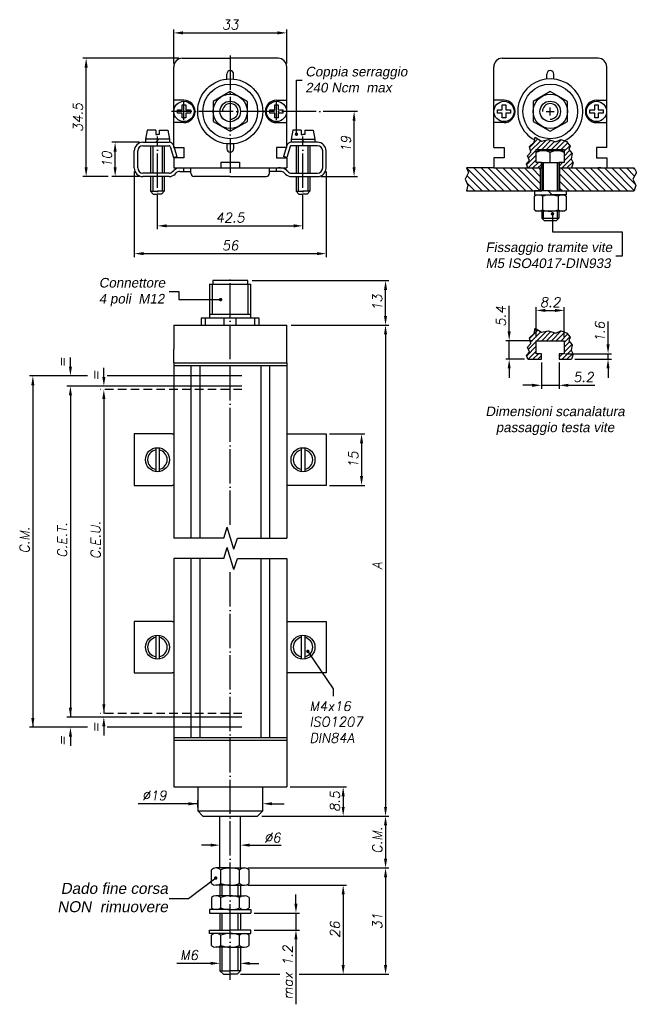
# Model space of a CAD drawing. Extents: x 971 to 1151, y 239 to 526.
import ezdxf

# ---------------------------------------------------------------- set-up
doc = ezdxf.new("R2010")
doc.units = 0
doc.header["$LTSCALE"] = 10
doc.header["$MEASUREMENT"] = 0
doc.linetypes.add('HIDDEN', pattern=[0.375, 0.25, -0.125])
doc.linetypes.add('TP', pattern=[1.2, 1, -0.1, 0, -0.1])
doc.layers.get('0').update_dxf_attribs({"linetype": 'CONTINUOUS'})
doc.layers.add('QUOTE', color=7, linetype='CONTINUOUS')
doc.styles.add('DEM2', font='romans.shx', dxfattribs={"oblique": 10})
doc.styles.add('Grassetto', font='ARIALBD.TTF', dxfattribs={"oblique": 10})

msp = doc.modelspace()

# ---------------------------------------------------------------- hatches: boundary and pattern name
h = msp.add_hatch()
h.set_pattern_fill('_USER', color=256, angle=45, style=0, pattern_type=0)
h.set_pattern_definition([(45, (0, 0), (-0.7071068, 0.7071068), [])])
h.paths.add_polyline_path([(1125.97, 488.51), (1125.97, 491.24), (1125.45, 491.41), (1123.42, 490.96), (1121.57, 492.11), (1121.27, 490.6), (1119.94, 489.36), (1120.33, 487.69), (1119.36, 486.63), (1119.88, 485.3), (1119.06, 484.27), (1119.45, 483.11), (1123.37, 483.11), (1123.37, 484.71), (1121.87, 484.71), (1121.87, 488.51)])
h.paths.add_polyline_path([(1125.97, 491.24), (1125.97, 488.51), (1130.07, 488.51), (1130.07, 484.71), (1128.57, 484.71), (1128.57, 483.11), (1132.17, 483.11), (1132.62, 484.6), (1132.05, 485.78), (1132.35, 487.3), (1131.35, 488.51), (1131.75, 489.51), (1130.69, 490.81), (1129.08, 491.41), (1127.6, 490.72)])
h = msp.add_hatch()
h.set_pattern_fill('_USER', color=256, angle=45, style=0, pattern_type=0)
h.set_pattern_definition([(45, (0, -55.7734), (-0.7071068, 0.7071068), [])])
h.paths.add_polyline_path([(1125.97, 435.47), (1125.45, 435.63), (1123.42, 435.19), (1121.57, 436.34), (1121.27, 434.82), (1119.94, 433.58), (1120.33, 431.92), (1119.36, 430.86), (1119.88, 429.53), (1119.06, 428.5), (1119.45, 427.33), (1123.37, 427.33), (1123.37, 428.93), (1121.87, 428.93), (1121.87, 432.73), (1125.97, 432.73)])
h.paths.add_polyline_path([(1130.69, 435.03), (1129.08, 435.64), (1127.6, 434.94), (1125.97, 435.47), (1125.97, 432.73), (1130.07, 432.73), (1130.07, 428.93), (1128.57, 428.93), (1128.57, 427.33), (1132.17, 427.33), (1132.62, 428.83), (1132.05, 430.01), (1132.35, 431.52), (1131.35, 432.73), (1131.75, 433.73)])
at = {"layer": 'QUOTE'}
h = msp.add_hatch(dxfattribs=at)
h.set_pattern_fill('_USER', color=256, scale=1.5, angle=315, style=0, pattern_type=0)
h.set_pattern_definition([(315, (0, 0), (1.0606602, 1.0606602), [])])
h.paths.add_polyline_path([(1123.15, 483.11), (1109.47, 483.11), (1101.47, 483.11), (1102.1, 481.76), (1101.09, 479.88), (1101.91, 478.13), (1101.47, 476.44), (1123.15, 476.44)])
h.paths.add_polyline_path([(1150.09, 479.88), (1151.1, 481.76), (1150.47, 483.11), (1142.47, 483.11), (1128.79, 483.11), (1128.79, 476.44), (1130.57, 476.44), (1150.47, 476.44), (1150.91, 478.13)])

# ---------------------------------------------------------------- linework, layer by layer
for p, q in [((1018.53, 515.11), (1032.53, 515.11)), ((1046.53, 515.11), (1032.53, 515.11)), ((1111.97, 515.11), (1125.97, 515.11)), ((1139.97, 515.11), (1125.97, 515.11)), ((1016.03, 489.11), (1016.03, 512.61)), ((1049.03, 489.11), (1049.03, 512.61)), ((1109.47, 489.11), (1109.47, 512.61)), ((1142.47, 489.11), (1142.47, 512.61)), ((1031.53, 509.05), (1031.53, 510.51)), ((1033.53, 509.05), (1033.53, 510.51)), ((1124.97, 509.05), (1124.97, 510.51)), ((1126.97, 509.05), (1126.97, 510.51)), ((1019.03, 502.86), (1016.03, 502.86)), ((1046.03, 502.86), (1049.03, 502.86)), ((1112.47, 502.86), (1109.47, 502.86)), ((1139.47, 502.86), (1142.47, 502.86)), ((1019.03, 497.15), (1019.03, 502.29)), ((1046.03, 497.15), (1046.03, 502.29)), ((1008.28, 494.11), (1007.78, 491.51)), ((1010.78, 494.11), (1008.28, 494.11)), ((1010.78, 494.11), (1010.78, 492.91)), ((1011.78, 494.11), (1014.28, 494.11)), ((1011.78, 494.11), (1011.78, 492.91)), ((1014.28, 494.11), (1014.78, 491.51)), ((1019.03, 496.36), (1016.03, 496.36)), ((1046.03, 496.36), (1049.03, 496.36)), ((1050.78, 494.11), (1050.28, 491.51)), ((1053.28, 494.11), (1050.79, 494.11)), ((1053.28, 494.11), (1053.28, 492.91)), ((1054.28, 494.11), (1054.28, 492.91)), ((1054.28, 494.11), (1056.78, 494.11)), ((1056.78, 494.11), (1057.28, 491.51)), ((1112.47, 496.36), (1109.47, 496.36)), ((1139.47, 496.36), (1142.47, 496.36)), ((1014.78, 491.51), (1007.78, 491.51)), ((1007.78, 491.51), (1007.78, 490.61)), ((1010.78, 492.91), (1011.28, 492.91)), ((1010.83, 490.61), (1011.73, 491.51)), ((1011.78, 492.91), (1011.28, 492.91)), ((1014.78, 491.51), (1014.78, 490.61)), ((1050.28, 491.51), (1057.28, 491.51)), ((1050.28, 491.51), (1050.28, 490.61)), ((1053.28, 492.91), (1053.78, 492.91)), ((1054.23, 490.61), (1053.33, 491.51)), ((1054.28, 492.91), (1053.78, 492.91)), ((1057.28, 491.51), (1057.28, 490.61)), ((1121.27, 490.6), (1121.57, 492.11)), ((1121.57, 492.11), (1123.42, 490.96)), ((1123.42, 490.96), (1125.45, 491.41)), ((1125.45, 491.41), (1127.6, 490.72)), ((1127.6, 490.72), (1129.08, 491.41)), ((1129.08, 491.41), (1130.69, 490.81)), ((1007.03, 490.61), (1014.75, 490.61)), ((1007.03, 489.61), (1014.75, 489.61)), ((1009.28, 489.61), (1009.28, 481.61)), ((1009.91, 489.61), (1009.91, 481.61)), ((1012.66, 489.61), (1012.66, 481.61)), ((1013.28, 489.61), (1013.28, 481.61)), ((1015.04, 489.39), (1016.01, 486.21)), ((1016, 489.69), (1016.97, 486.51)), ((1016.03, 489.11), (1019.03, 489.11)), ((1019.03, 489.11), (1019.03, 486.11)), ((1031.53, 490.16), (1031.53, 488.71)), ((1033.53, 490.16), (1033.53, 488.71)), ((1049.03, 489.11), (1046.03, 489.11)), ((1046.03, 489.11), (1046.03, 486.11)), ((1049.06, 489.69), (1048.09, 486.51)), ((1050.02, 489.39), (1049.05, 486.21)), ((1058.03, 490.61), (1050.31, 490.61)), ((1058.03, 489.61), (1050.31, 489.61)), ((1051.78, 489.61), (1051.78, 481.61)), ((1052.41, 489.61), (1052.41, 481.61)), ((1055.16, 489.61), (1055.16, 481.61)), ((1055.78, 489.61), (1055.78, 481.61)), ((1109.47, 489.11), (1112.47, 489.11)), ((1112.47, 489.11), (1112.47, 486.11)), ((1119.94, 489.36), (1121.27, 490.6)), ((1120.33, 487.69), (1119.94, 489.36)), ((1121.87, 484.71), (1121.87, 488.51)), ((1121.87, 488.51), (1125.97, 488.51)), ((1125.97, 488.51), (1130.07, 488.51)), ((1130.07, 488.51), (1130.07, 484.71)), ((1130.69, 490.81), (1131.75, 489.51)), ((1131.75, 489.51), (1131.35, 488.51)), ((1131.35, 488.51), (1132.35, 487.3)), ((1142.47, 489.11), (1139.47, 489.11)), ((1139.47, 489.11), (1139.47, 486.11)), ((1004.53, 483.11), (1004.53, 488.11)), ((1005.53, 483.11), (1005.53, 488.11)), ((1016.01, 486.21), (1016.97, 486.51)), ((1019.03, 486.11), (1016.03, 486.11)), ((1016.03, 486.11), (1016.03, 483.11)), ((1046.03, 486.11), (1049.03, 486.11)), ((1049.05, 486.21), (1048.09, 486.51)), ((1049.03, 486.11), (1049.03, 483.11)), ((1059.53, 483.11), (1059.53, 488.11)), ((1060.53, 483.11), (1060.53, 488.11)), ((1112.47, 486.11), (1109.47, 486.11)), ((1109.47, 486.11), (1109.47, 483.11)), ((1119.36, 486.63), (1120.33, 487.69)), ((1119.88, 485.3), (1119.36, 486.63)), ((1132.35, 487.3), (1132.05, 485.78)), ((1132.05, 485.78), (1132.62, 484.6)), ((1139.47, 486.11), (1142.47, 486.11)), ((1142.47, 486.11), (1142.47, 483.11)), ((1016.03, 483.11), (1029.78, 483.11)), ((1019.03, 482.11), (1019.03, 483.11)), ((1021.03, 481.61), (1021.03, 483.11)), ((1029.78, 484.81), (1029.78, 483.11)), ((1029.78, 484.81), (1035.28, 484.81)), ((1029.93, 483.11), (1035.13, 483.11)), ((1035.28, 484.81), (1035.28, 483.11)), ((1035.28, 483.11), (1049.03, 483.11)), ((1044.03, 481.61), (1044.03, 483.11)), ((1046.03, 482.11), (1046.03, 483.11)), ((1047.25, 483.11), (1046.53, 483.11)), ((1109.47, 483.11), (1123.37, 483.11)), ((1119.06, 484.27), (1119.88, 485.3)), ((1119.45, 483.11), (1119.06, 484.27)), ((1123.37, 484.71), (1121.87, 484.71)), ((1123.37, 483.11), (1123.37, 484.71)), ((1123.47, 484.71), (1123.47, 476.44)), ((1123.91, 484.71), (1123.91, 476.44)), ((1128.04, 476.44), (1128.04, 484.71)), ((1128.47, 484.71), (1128.47, 476.44)), ((1130.07, 484.71), (1128.57, 484.71)), ((1128.57, 484.71), (1128.57, 483.11)), ((1128.57, 483.11), (1142.47, 483.11)), ((1132.62, 484.6), (1132.17, 483.11)), ((1140.69, 483.11), (1139.97, 483.11)), ((1014.66, 481.61), (1007.03, 481.61)), ((1014.66, 480.61), (1007.03, 480.61)), ((1009.28, 480.61), (1009.28, 476.31)), ((1009.91, 480.61), (1009.91, 476.31)), ((1012.66, 480.61), (1012.66, 476.31)), ((1013.28, 480.61), (1013.28, 476.31)), ((1015.72, 482.05), (1016.05, 482.37)), ((1016.43, 481.34), (1016.76, 481.67)), ((1017.82, 482.11), (1021.03, 482.11)), ((1032.53, 480.61), (1022.03, 480.61)), ((1032.53, 480.61), (1043.03, 480.61)), ((1047.25, 482.11), (1044.03, 482.11)), ((1048.63, 481.34), (1048.31, 481.67)), ((1049.34, 482.05), (1049.01, 482.37)), ((1049.34, 482.05), (1049.01, 482.37)), ((1050.4, 481.61), (1058.03, 481.61)), ((1050.4, 480.61), (1058.03, 480.61)), ((1051.78, 480.61), (1051.78, 476.31)), ((1052.41, 480.61), (1052.41, 476.31)), ((1055.16, 480.61), (1055.16, 476.31)), ((1055.78, 480.61), (1055.78, 476.31)), ((1009.28, 476.31), (1010.08, 475.51)), ((1009.28, 476.31), (1011.28, 476.31)), ((1010.08, 475.51), (1011.28, 475.51)), ((1013.28, 476.31), (1011.28, 476.31)), ((1012.48, 475.51), (1011.28, 475.51)), ((1013.28, 476.31), (1012.48, 475.51)), ((1051.78, 476.31), (1053.78, 476.31)), ((1051.78, 476.31), (1052.58, 475.51)), ((1052.58, 475.51), (1053.78, 475.51)), ((1055.78, 476.31), (1053.78, 476.31)), ((1054.98, 475.51), (1053.78, 475.51)), ((1055.78, 476.31), (1054.98, 475.51)), ((1123.47, 470.54), (1123.47, 468.51)), ((1123.47, 468.51), (1124.17, 467.81)), ((1123.91, 470.54), (1123.91, 468.51)), ((1127.77, 467.81), (1128.47, 468.51)), ((1128.04, 468.51), (1128.04, 470.54)), ((1128.47, 470.54), (1128.47, 468.51)), ((1124.17, 467.81), (1127.77, 467.81)), ((1026.53, 449.26), (1026.53, 439.26)), ((1026.53, 449.26), (1038.53, 449.26)), ((1027.28, 449.26), (1027.28, 440.34)), ((1037.63, 450.26), (1027.43, 450.26)), ((1027.43, 450.26), (1027.43, 449.26)), ((1037.63, 449.26), (1037.63, 450.26)), ((1037.78, 440.34), (1037.78, 449.26)), ((1038.53, 439.26), (1038.53, 449.26)), ((1038.94, 450.26), (1078.88, 450.26)), ((1014.72, 447.11), (1017.51, 447.11)), ((1017.51, 447.11), (1017.51, 444.72)), ((1077.88, 439.96), (1077.88, 447.6)), ((1017.51, 444.72), (1029.72, 444.72)), ((1038.53, 440.34), (1026.53, 440.34)), ((1016.03, 437.26), (1016.03, 430.26)), ((1016.03, 437.26), (1049.03, 437.26)), ((1041.03, 439.26), (1024.03, 439.26)), ((1024.03, 439.26), (1024.03, 437.26)), ((1025.33, 437.26), (1025.33, 439.26)), ((1030.78, 437.26), (1030.78, 439.26)), ((1034.28, 437.26), (1034.28, 439.26)), ((1039.73, 437.26), (1039.73, 439.26)), ((1041.03, 437.26), (1041.03, 439.26)), ((1049.03, 426.26), (1049.03, 437.26)), ((1050.28, 437.26), (1078.88, 437.26)), ((1077.88, 434.56), (1077.88, 296.76)), ((1119.94, 433.58), (1121.27, 434.82)), ((1121.27, 434.82), (1121.57, 436.34)), ((1121.57, 436.34), (1123.42, 435.19)), ((1123.42, 435.19), (1125.45, 435.63)), ((1125.45, 435.63), (1127.6, 434.94)), ((1127.6, 434.94), (1129.08, 435.64)), ((1129.08, 435.64), (1130.69, 435.03)), ((1130.69, 435.03), (1131.75, 433.73)), ((1131.75, 433.73), (1131.35, 432.73)), ((1119.36, 430.86), (1120.33, 431.92)), ((1119.88, 429.53), (1119.36, 430.86)), ((1120.33, 431.92), (1119.94, 433.58)), ((1121.87, 428.93), (1121.87, 432.73)), ((1121.87, 432.73), (1125.97, 432.73)), ((1125.97, 432.73), (1130.07, 432.73)), ((1130.07, 432.73), (1130.07, 428.93)), ((1131.35, 432.73), (1132.35, 431.52)), ((1132.35, 431.52), (1132.05, 430.01)), ((1016.03, 426.26), (1016.03, 430.26)), ((1119.06, 428.5), (1119.88, 429.53)), ((1119.45, 427.33), (1119.06, 428.5)), ((1123.37, 428.93), (1121.87, 428.93)), ((1123.37, 427.33), (1123.37, 428.93)), ((1130.07, 428.93), (1128.57, 428.93)), ((1128.57, 428.93), (1128.57, 427.33)), ((1132.05, 430.01), (1132.62, 428.83)), ((1132.62, 428.83), (1132.17, 427.33)), ((985.88, 425.16), (985.88, 427.86)), ((1016.03, 426.26), (1049.03, 426.26)), ((1016.03, 426.26), (1016.03, 425.46)), ((1016.03, 425.46), (1016.03, 375.15)), ((1016.03, 425.46), (1049.03, 425.46)), ((1021.03, 425.46), (1021.03, 375.15)), ((1023.63, 425.46), (1023.63, 375.15)), ((1041.43, 425.46), (1041.43, 375.15)), ((1044.03, 425.46), (1044.03, 375.15)), ((1049.03, 426.26), (1049.03, 425.46)), ((1049.03, 425.46), (1049.03, 375.15)), ((1119.45, 427.33), (1123.37, 427.33)), ((1128.57, 427.33), (1132.17, 427.33)), ((990.9, 422.46), (973.91, 422.46)), ((995.64, 422.16), (995.64, 424.86)), ((1035.97, 422.46), (996.56, 422.46)), ((974.91, 419.76), (974.91, 319.96)), ((1035.97, 419.46), (984.88, 419.46)), ((985.88, 416.76), (985.88, 322.96)), ((995.64, 415.76), (995.64, 323.96)), ((1015.58, 405.52), (1004.53, 405.52)), ((1004.53, 405.52), (1004.53, 390.52)), ((1015.58, 405.52), (1016.03, 405.52)), ((1049.03, 405.52), (1049.32, 405.52)), ((1049.48, 405.52), (1060.53, 405.52)), ((1060.53, 405.52), (1060.53, 390.52)), ((1061.47, 405.52), (1071.88, 405.52)), ((1070.88, 402.82), (1070.88, 393.22)), ((1010.78, 401.48), (1010.78, 394.56)), ((1011.78, 401.48), (1011.78, 394.56)), ((1053.28, 401.48), (1053.28, 394.56)), ((1054.28, 401.48), (1054.28, 394.56)), ((1004.53, 390.52), (1015.58, 390.52)), ((1016.03, 390.52), (1015.58, 390.52)), ((1049.32, 390.52), (1049.03, 390.52)), ((1060.53, 390.52), (1049.48, 390.52)), ((1061.47, 390.52), (1071.88, 390.52)), ((1030.65, 375.15), (1031.69, 378.35)), ((1033.63, 371.95), (1031.69, 378.35)), ((1030.65, 375.15), (1016.03, 375.15)), ((1029.12, 375.15), (1028.27, 375.15)), ((1033.63, 371.95), (1034.67, 375.15)), ((1034.67, 375.15), (1049.03, 375.15)), ((1030.65, 369.23), (1031.69, 372.43)), ((1033.63, 366.03), (1031.69, 372.43)), ((1030.65, 369.23), (1016.03, 369.23)), ((1016.03, 369.23), (1016.03, 316.96)), ((1021.03, 369.23), (1021.03, 316.96)), ((1023.63, 369.23), (1023.63, 316.96)), ((1029.12, 369.23), (1028.27, 369.23)), ((1033.63, 366.03), (1034.67, 369.23)), ((1034.67, 369.23), (1049.03, 369.23)), ((1041.43, 369.23), (1041.43, 316.96)), ((1044.03, 369.23), (1044.03, 316.96)), ((1049.03, 369.23), (1049.03, 316.96)), ((1015.58, 350.84), (1004.53, 350.84)), ((1004.53, 350.84), (1004.53, 335.84)), ((1015.59, 350.84), (1016.03, 350.84)), ((1049.03, 350.84), (1060.53, 350.84)), ((1060.53, 350.84), (1060.53, 335.84)), ((1010.78, 346.8), (1010.78, 339.87)), ((1011.78, 346.8), (1011.78, 339.87)), ((1053.28, 346.8), (1053.28, 339.87)), ((1054.28, 346.8), (1054.28, 339.87)), ((1055.19, 342.12), (1062.62, 331.17)), ((1004.53, 335.84), (1015.58, 335.84)), ((1016.03, 335.84), (1015.59, 335.84)), ((1060.53, 335.84), (1049.03, 335.84)), ((1062.62, 331.17), (1062.62, 329.07)), ((1035.97, 322.96), (984.88, 322.96)), ((990.9, 319.96), (973.91, 319.96)), ((995.64, 320.26), (995.64, 317.56)), ((1035.97, 319.96), (996.56, 319.96)), ((985.88, 317.26), (985.88, 314.56)), ((1016.03, 316.96), (1049.03, 316.96)), ((1016.03, 316.96), (1016.03, 316.16)), ((1016.03, 316.16), (1016.03, 302.56)), ((1016.03, 316.16), (1049.03, 316.16)), ((1049.03, 316.96), (1049.03, 316.16)), ((1049.03, 316.16), (1049.03, 302.56)), ((1016.03, 302.56), (1049.03, 302.56)), ((1029.53, 278.92), (1029.53, 294.06)), ((1035.53, 278.92), (1035.53, 294.06)), ((1041.79, 294.06), (1078.88, 294.06)), ((1077.88, 291.36), (1077.88, 281.62)), ((1026.83, 285.59), (1024.13, 285.59)), ((1038.23, 285.59), (1047.41, 285.59)), ((1032.53, 278.92), (1028.36, 278.92)), ((1032.53, 278.92), (1036.71, 278.92)), ((1037.71, 278.92), (1078.88, 278.92)), ((1038.71, 278.92), (1078.88, 278.92)), ((1028.29, 275.99), (1020.39, 269.91)), ((1027.03, 274.42), (1027.03, 278.42)), ((1029.78, 274.42), (1029.78, 278.42)), ((1035.28, 274.42), (1035.28, 278.42)), ((1038.03, 274.42), (1038.03, 278.42)), ((1077.88, 276.22), (1077.88, 250.62)), ((1032.53, 273.92), (1028.36, 273.92)), ((1029.53, 273.92), (1029.53, 270.78)), ((1030.22, 270.78), (1030.22, 273.92)), ((1032.53, 273.92), (1036.71, 273.92)), ((1034.84, 270.78), (1034.84, 273.92)), ((1035.53, 273.92), (1035.53, 270.78)), ((1037.71, 273.92), (1066.51, 273.92)), ((1027.03, 270.28), (1027.03, 267.28)), ((1032.53, 270.78), (1028.36, 270.78)), ((1029.78, 267.28), (1029.78, 270.28)), ((1032.53, 270.78), (1036.71, 270.78)), ((1035.28, 267.28), (1035.28, 270.28)), ((1038.03, 270.28), (1038.03, 267.28)), ((1051.72, 268.48), (1051.72, 271.18)), ((1065.51, 271.22), (1065.51, 250.62)), ((1020.39, 269.91), (1014.74, 269.91)), ((1026.53, 266.78), (1026.53, 265.78)), ((1032.53, 266.78), (1026.53, 266.78)), ((1026.53, 265.78), (1038.53, 265.78)), ((1029.53, 265.78), (1029.53, 260.83)), ((1030.22, 260.83), (1030.22, 265.78)), ((1032.53, 266.78), (1038.53, 266.78)), ((1034.84, 260.83), (1034.84, 265.78)), ((1035.53, 265.78), (1035.53, 260.83)), ((1038.53, 266.78), (1038.53, 265.78)), ((1039.53, 265.78), (1052.72, 265.78)), ((1051.72, 265.78), (1051.72, 260.83)), ((1026.53, 260.83), (1032.53, 260.83)), ((1026.53, 259.83), (1026.53, 260.83)), ((1032.53, 259.83), (1026.53, 259.83)), ((1027.03, 256.33), (1027.03, 259.33)), ((1029.78, 256.33), (1029.78, 259.33)), ((1038.53, 260.83), (1032.53, 260.83)), ((1032.53, 259.83), (1038.53, 259.83)), ((1035.28, 256.33), (1035.28, 259.33)), ((1038.03, 256.33), (1038.03, 259.33)), ((1038.53, 259.83), (1038.53, 260.83)), ((1039.53, 260.83), (1052.72, 260.83)), ((1032.53, 255.83), (1028.36, 255.83)), ((1029.53, 255.83), (1029.53, 248.92)), ((1030.22, 248.92), (1030.22, 255.83)), ((1032.53, 255.83), (1036.71, 255.83)), ((1034.84, 248.92), (1034.84, 255.83)), ((1035.53, 255.83), (1035.53, 248.92)), ((1051.72, 258.13), (1051.72, 239.16)), ((1026.83, 251.11), (1016.91, 251.11)), ((1038.23, 251.11), (1040.93, 251.11)), ((1029.53, 248.92), (1032.53, 248.92)), ((1029.53, 248.92), (1030.53, 247.92)), ((1030.53, 247.92), (1032.53, 247.92)), ((1035.53, 248.92), (1032.53, 248.92)), ((1034.53, 247.92), (1032.53, 247.92)), ((1035.53, 248.92), (1034.53, 247.92)), ((1035.53, 247.92), (1046.99, 247.92)), ((1036.53, 247.92), (1046.99, 247.92)), ((1052.69, 247.92), (1078.88, 247.92)), ((1052.69, 247.92), (1066.51, 247.92))]:
    msp.add_line(p, q)
at = {"linetype": 'TP'}
for p, q in [((1032.53, 515.93), (1032.53, 479.78)), ((1069.7, 499.61), (1015.39, 499.61)), ((1011.28, 465.23), (1011.28, 492.26)), ((1053.78, 465.23), (1053.78, 492.26)), ((1032.53, 378.99), (1032.53, 451.01)), ((1032.53, 246.28), (1032.53, 366.13))]:
    msp.add_line(p, q, dxfattribs=at)
at = {"linetype": 'HIDDEN'}
for p, q in [((1035.97, 418.46), (994.64, 418.46)), ((1035.97, 323.96), (994.64, 323.96))]:
    msp.add_line(p, q, dxfattribs=at)
for points in [[(1018.53, 501.51), (1019.53, 501.51), (1019.53, 500.11), (1020.93, 500.11), (1020.93, 499.11), (1019.53, 499.11), (1019.53, 497.71), (1018.53, 497.71), (1018.53, 499.11), (1017.13, 499.11), (1017.13, 500.11), (1018.53, 500.11)], [(1045.53, 501.51), (1046.53, 501.51), (1046.53, 500.11), (1047.93, 500.11), (1047.93, 499.11), (1046.53, 499.11), (1046.53, 497.71), (1045.53, 497.71), (1045.53, 499.11), (1044.13, 499.11), (1044.13, 500.11), (1045.53, 500.11)], [(1111.97, 501.51), (1112.97, 501.51), (1112.97, 500.11), (1114.37, 500.11), (1114.37, 499.11), (1112.97, 499.11), (1112.97, 497.71), (1111.97, 497.71), (1111.97, 499.11), (1110.57, 499.11), (1110.57, 500.11), (1111.97, 500.11)], [(1138.97, 501.51), (1139.97, 501.51), (1139.97, 500.11), (1141.37, 500.11), (1141.37, 499.11), (1139.97, 499.11), (1139.97, 497.71), (1138.97, 497.71), (1138.97, 499.11), (1137.57, 499.11), (1137.57, 500.11), (1138.97, 500.11)]]:
    msp.add_lwpolyline(points, close=True)
at = {"const_width": 0.5}
for points in [[(1054.94, 342.12, 1), (1055.44, 342.12, 1)], [(1028.04, 275.99, 1), (1028.54, 275.99, 1)]]:
    msp.add_lwpolyline(points, format="xyb", close=True, dxfattribs=at)
for centre, radius in [((1019.03, 499.61), 2.95), ((1046.03, 499.61), 2.95), ((1112.47, 499.61), 2.95), ((1139.47, 499.61), 2.95), ((1011.28, 398.02), 3.5), ((1053.78, 398.02), 3.5), ((1011.28, 343.34), 3.5), ((1053.78, 343.34), 3.5)]:
    msp.add_circle(centre, radius)
for centre, radius, start, end in [((1018.53, 512.61), 2.5, 90, 180), ((1046.53, 512.61), 2.5, 0, 90), ((1111.97, 512.61), 2.5, 90, 180), ((1139.97, 512.61), 2.5, 0, 90), ((1032.53, 510.51), 1, 0, 180), ((1125.97, 510.51), 1, 0, 180), ((1019.03, 499.61), 3.25, 270, 90), ((1046.03, 499.61), 3.25, 90, 270), ((1112.47, 499.61), 3.25, 270, 90), ((1139.47, 499.61), 3.25, 90, 270), ((1007.03, 488.11), 2.5, 90, 180), ((1007.03, 488.11), 1.5, 90, 180), ((1014.75, 489.31), 1.3, 17, 90), ((1014.75, 489.31), 0.3, 17, 90), ((1032.53, 488.71), 1, 180, 0), ((1050.31, 489.31), 1.3, 90, 163), ((1050.31, 489.31), 0.3, 90, 163), ((1058.03, 488.11), 2.5, 0, 90), ((1058.03, 488.11), 1.5, 0, 90), ((1007.03, 483.11), 2.5, 180, 270), ((1007.03, 483.11), 1.5, 180, 270), ((1017.82, 480.61), 2.5, 90, 135), ((1047.25, 480.61), 2.5, 45, 90), ((1058.03, 483.11), 2.5, 270, 0), ((1058.03, 483.11), 1.5, 270, 0), ((1014.66, 483.11), 1.5, 270, 315), ((1014.66, 483.11), 2.5, 270, 315), ((1017.82, 480.61), 1.5, 90, 135), ((1022.03, 481.61), 1, 180, 270), ((1043.03, 481.61), 1, 270, 0), ((1047.25, 480.61), 1.5, 45, 90), ((1050.4, 483.11), 2.5, 225, 270), ((1050.4, 483.11), 1.5, 225, 270), ((1011.28, 398.02), 2.85, 100.1042, 259.8958), ((1011.28, 398.02), 2.85, 280.1042, 79.8958), ((1053.78, 398.02), 2.85, 100.1042, 259.8958), ((1053.78, 398.02), 2.85, 280.1042, 79.8958), ((1011.28, 343.34), 2.85, 100.1042, 259.8958), ((1011.28, 343.34), 2.85, 280.1042, 79.8958), ((1053.78, 343.34), 2.85, 100.1042, 259.8958), ((1053.78, 343.34), 2.85, 280.1042, 79.8958), ((1028.41, 276.76), 2.16, 50.3564, 129.6436), ((1032.31, 272.32), 6.6, 88.0854, 112.5243), ((1032.75, 272.32), 6.6, 67.4757, 91.9146), ((1036.66, 276.76), 2.16, 50.3564, 129.6436), ((1028.41, 276.08), 2.16, 230.3564, 309.6436), ((1032.31, 280.52), 6.6, 247.4757, 271.9146), ((1032.75, 280.52), 6.6, 268.0854, 292.5243), ((1036.66, 276.08), 2.16, 230.3564, 309.6436), ((1028.41, 268.62), 2.16, 50.3564, 129.6436), ((1032.31, 264.18), 6.6, 88.0854, 112.5243), ((1032.75, 264.18), 6.6, 67.4757, 91.9146), ((1036.66, 268.62), 2.16, 50.3564, 129.6436), ((1028.41, 268.94), 2.16, 230.3564, 309.6436), ((1032.31, 273.37), 6.6, 247.4757, 271.9146), ((1032.75, 273.37), 6.6, 268.0854, 292.5243), ((1036.66, 268.94), 2.16, 230.3564, 309.6436), ((1028.41, 257.67), 2.16, 50.3564, 129.6436), ((1032.31, 253.23), 6.6, 88.0854, 112.5243), ((1032.75, 253.23), 6.6, 67.4757, 91.9146), ((1036.66, 257.67), 2.16, 50.3564, 129.6436), ((1028.41, 257.99), 2.16, 230.3564, 309.6436), ((1032.31, 262.42), 6.6, 247.4757, 271.9146), ((1032.75, 262.42), 6.6, 268.0854, 292.5243), ((1036.66, 257.99), 2.16, 230.3564, 309.6436)]:
    msp.add_arc(centre, radius, start, end)
for points in [[(1077.43, 447.56), (1078.33, 447.56), (1077.88, 450.26)], [(1077.43, 439.96), (1078.33, 439.96), (1077.88, 437.26)], [(1077.43, 434.56), (1078.33, 434.56), (1077.88, 437.26)], [(985.43, 425.16), (986.33, 425.16), (985.88, 422.46)], [(974.46, 419.76), (975.36, 419.76), (974.91, 422.46)], [(985.43, 416.76), (986.33, 416.76), (985.88, 419.46)], [(995.19, 422.16), (996.09, 422.16), (995.64, 419.46)], [(995.19, 415.76), (996.09, 415.76), (995.64, 418.46)], [(1070.43, 402.82), (1071.33, 402.82), (1070.88, 405.52)], [(1070.43, 393.22), (1071.33, 393.22), (1070.88, 390.52)], [(985.43, 325.66), (986.33, 325.66), (985.88, 322.96)], [(995.19, 326.66), (996.09, 326.66), (995.64, 323.96)], [(974.46, 322.66), (975.36, 322.66), (974.91, 319.96)], [(995.19, 320.26), (996.09, 320.26), (995.64, 322.96)], [(985.43, 317.26), (986.33, 317.26), (985.88, 319.96)], [(1077.43, 296.76), (1078.33, 296.76), (1077.88, 294.06)], [(1077.43, 291.36), (1078.33, 291.36), (1077.88, 294.06)], [(1026.83, 286.04), (1026.83, 285.14), (1029.53, 285.59)], [(1038.23, 286.04), (1038.23, 285.14), (1035.53, 285.59)], [(1077.43, 281.62), (1078.33, 281.62), (1077.88, 278.92)], [(1077.43, 276.22), (1078.33, 276.22), (1077.88, 278.92)], [(1065.06, 271.22), (1065.96, 271.22), (1065.51, 273.92)], [(1051.27, 268.48), (1052.17, 268.48), (1051.72, 265.78)], [(1051.27, 258.13), (1052.17, 258.13), (1051.72, 260.83)], [(1026.83, 251.56), (1026.83, 250.66), (1029.53, 251.11)], [(1038.23, 251.56), (1038.23, 250.66), (1035.53, 251.11)], [(1065.06, 250.62), (1065.96, 250.62), (1065.51, 247.92)], [(1077.43, 250.62), (1078.33, 250.62), (1077.88, 247.92)]]:
    msp.add_solid(points)
at = {"layer": 'QUOTE'}
for p, q in [((1016.03, 513.61), (1016.03, 523.52)), ((1049.03, 513.61), (1049.03, 523.52)), ((1018.73, 522.52), (1046.33, 522.52)), ((1017.53, 515.11), (989.47, 515.11)), ((990.47, 483.31), (990.47, 512.41)), ((1051.87, 492.98), (1051.87, 508.75)), ((1051.87, 508.75), (1053.55, 508.75)), ((1125.97, 498.41), (1125.97, 500.76)), ((1068.7, 483.31), (1068.7, 496.91)), ((1124.77, 499.61), (1127.12, 499.61)), ((1006.03, 490.61), (997.93, 490.61)), ((998.93, 483.31), (998.93, 487.91)), ((1122.49, 488.21), (1121.87, 487.59)), ((1122.49, 488.21), (1129.46, 488.21)), ((1125.97, 484.71), (1125.97, 487.59)), ((1129.46, 488.21), (1130.07, 487.59)), ((1109.47, 483.11), (1101.47, 483.11)), ((1101.47, 483.11), (1102.1, 481.76)), ((1123.15, 476.44), (1123.15, 483.11)), ((1123.37, 484.71), (1128.57, 484.71)), ((1128.79, 476.44), (1128.79, 483.11)), ((1142.47, 483.11), (1150.47, 483.11)), ((1150.47, 483.11), (1151.1, 481.76)), ((996.93, 480.61), (989.47, 480.61)), ((1006.03, 480.61), (997.93, 480.61)), ((1004.53, 482.07), (1004.53, 457.13)), ((1059.03, 480.61), (1069.7, 480.61)), ((1060.53, 482.07), (1060.53, 457.13)), ((1102.1, 481.76), (1101.09, 479.88)), ((1101.09, 479.88), (1101.91, 478.13)), ((1151.1, 481.76), (1150.09, 479.88)), ((1150.09, 479.88), (1150.91, 478.13)), ((1101.91, 478.13), (1101.47, 476.44)), ((1150.91, 478.13), (1150.47, 476.44)), ((1101.47, 476.44), (1123.47, 476.44)), ((1121.35, 474.88), (1121.77, 475.24)), ((1121.35, 470.89), (1121.35, 474.88)), ((1125.97, 476.44), (1121.37, 476.44)), ((1121.37, 476.44), (1121.37, 475.24)), ((1121.37, 475.24), (1125.97, 475.24)), ((1121.77, 475.24), (1130.17, 475.24)), ((1123.66, 474.88), (1123.66, 470.89)), ((1126.57, 475.24), (1125.37, 476.44)), ((1125.97, 476.44), (1130.57, 476.44)), ((1130.57, 475.24), (1125.97, 475.24)), ((1128.28, 474.88), (1128.28, 470.89)), ((1128.47, 476.44), (1150.47, 476.44)), ((1130.59, 474.88), (1130.17, 475.24)), ((1130.57, 476.44), (1130.57, 475.24)), ((1130.59, 474.88), (1130.59, 470.89)), ((1121.35, 470.89), (1121.77, 470.54)), ((1130.17, 470.54), (1121.77, 470.54)), ((1123.47, 468.51), (1128.47, 468.51)), ((1126.62, 469.75), (1126.62, 464.49)), ((1130.59, 470.89), (1130.17, 470.54)), ((1013.98, 466.23), (1051.08, 466.23)), ((1126.62, 464.49), (1146.92, 464.49)), ((1146.92, 464.49), (1146.92, 457.39)), ((1007.23, 458.13), (1057.83, 458.13)), ((1146.92, 457.39), (1145.07, 457.39)), ((1113.97, 435.43), (1113.97, 442.95)), ((1121.87, 433.73), (1121.87, 442.56)), ((1130.07, 433.73), (1130.07, 442.56)), ((1124.57, 441.56), (1127.37, 441.56)), ((1142.84, 431.63), (1142.84, 438.38)), ((1120.87, 432.73), (1112.97, 432.73)), ((1113.97, 427.33), (1113.97, 432.73)), ((1130.4, 428.93), (1143.84, 428.93)), ((1142.84, 427.33), (1142.84, 428.93)), ((1118.45, 427.33), (1112.97, 427.33)), ((1123.37, 426.33), (1123.37, 418.72)), ((1128.57, 426.33), (1128.57, 418.72)), ((1133.17, 427.33), (1143.84, 427.33)), ((1113.97, 424.63), (1113.97, 421.93)), ((1142.84, 424.63), (1142.84, 421.93)), ((1120.67, 419.72), (1117.97, 419.72)), ((1123.37, 419.72), (1128.57, 419.72)), ((1131.27, 419.72), (1139.03, 419.72)), ((1023.03, 302.56), (1023.03, 295.56)), ((1042.03, 295.56), (1042.03, 302.56)), ((1050.03, 302.56), (1066.51, 302.56)), ((1065.51, 299.86), (1065.51, 296.76)), ((1023.03, 297.66), (1005.63, 297.66)), ((1023.03, 296.56), (1023.03, 298.66)), ((1042.03, 296.56), (1042.03, 298.66)), ((1044.73, 297.66), (1048.25, 297.66)), ((1023.03, 295.56), (1024.53, 294.06)), ((1023.03, 295.56), (1042.03, 295.56)), ((1024.53, 294.06), (1040.53, 294.06)), ((1042.03, 295.56), (1040.53, 294.06)), ((1042.79, 294.06), (1066.51, 294.06))]:
    msp.add_line(p, q, dxfattribs=at)
for points in [[(1027.53, 502.49), (1027.53, 496.72), (1032.53, 493.83), (1037.53, 496.72), (1037.53, 502.49), (1032.53, 505.38)], [(1120.97, 502.49), (1120.97, 496.72), (1125.97, 493.83), (1130.97, 496.72), (1130.97, 502.49), (1125.97, 505.38)]]:
    msp.add_lwpolyline(points, close=True, dxfattribs=at)
at = {"layer": 'QUOTE', "const_width": 0.5}
for points in [[(1051.62, 492.98, 1), (1052.12, 492.98, 1)], [(1126.37, 469.75, 1), (1126.87, 469.75, 1)], [(1029.47, 444.72, 1), (1029.97, 444.72, 1)]]:
    msp.add_lwpolyline(points, format="xyb", close=True, dxfattribs=at)
at = {"layer": 'QUOTE'}
for centre, radius in [((1032.53, 499.61), 9.5), ((1032.53, 499.61), 8), ((1125.97, 499.61), 8), ((1032.53, 499.61), 5), ((1125.97, 499.61), 5), ((1032.53, 499.61), 3), ((1125.97, 499.61), 3)]:
    msp.add_circle(centre, radius, dxfattribs=at)
for centre, radius, start, end in [((1125.97, 499.61), 9.5, 295.5903, 241.2687), ((1032.53, 499.61), 2.28, 270, 180), ((1125.97, 499.61), 2.28, 270, 180), ((1123.92, 484.48), 3.72, 56.6072, 123.3928), ((1128.02, 484.48), 3.72, 56.6072, 123.3928), ((1122.51, 473.19), 2.04, 55.6158, 124.3842), ((1125.97, 467.59), 7.64, 72.412, 107.588), ((1129.44, 473.19), 2.04, 55.6158, 124.3842), ((1122.51, 472.58), 2.04, 235.6158, 304.3842), ((1125.97, 478.18), 7.64, 252.412, 287.588), ((1129.44, 472.58), 2.04, 235.6158, 304.3842)]:
    msp.add_arc(centre, radius, start, end, dxfattribs=at)
for points in [[(1018.73, 522.97), (1018.73, 522.07), (1016.03, 522.52)], [(1046.33, 522.97), (1046.33, 522.07), (1049.03, 522.52)], [(990.02, 512.41), (990.92, 512.41), (990.47, 515.11)], [(1068.25, 496.91), (1069.15, 496.91), (1068.7, 499.61)], [(998.48, 487.91), (999.38, 487.91), (998.93, 490.61)], [(990.02, 483.31), (990.92, 483.31), (990.47, 480.61)], [(998.48, 483.31), (999.38, 483.31), (998.93, 480.61)], [(1068.25, 483.31), (1069.15, 483.31), (1068.7, 480.61)], [(1013.98, 466.68), (1013.98, 465.78), (1011.28, 466.23)], [(1051.08, 466.68), (1051.08, 465.78), (1053.78, 466.23)], [(1007.23, 458.58), (1007.23, 457.68), (1004.53, 458.13)], [(1057.83, 458.58), (1057.83, 457.68), (1060.53, 458.13)], [(1124.57, 442.01), (1124.57, 441.11), (1121.87, 441.56)], [(1127.37, 442.01), (1127.37, 441.11), (1130.07, 441.56)], [(1113.52, 435.43), (1114.42, 435.43), (1113.97, 432.73)], [(1142.39, 431.63), (1143.29, 431.63), (1142.84, 428.93)], [(1113.52, 424.63), (1114.42, 424.63), (1113.97, 427.33)], [(1142.39, 424.63), (1143.29, 424.63), (1142.84, 427.33)], [(1120.67, 420.17), (1120.67, 419.27), (1123.37, 419.72)], [(1131.27, 420.17), (1131.27, 419.27), (1128.57, 419.72)], [(1065.06, 299.86), (1065.96, 299.86), (1065.51, 302.56)], [(1020.33, 298.11), (1020.33, 297.21), (1023.03, 297.66)], [(1044.73, 298.11), (1044.73, 297.21), (1042.03, 297.66)], [(1065.06, 296.76), (1065.96, 296.76), (1065.51, 294.06)]]:
    msp.add_solid(points, dxfattribs=at)

# ---------------------------------------------------------------- texts
at = {"style": 'DEM2', "oblique": 10}
for s, p in [('M4x16', (1055.64, 324.73)), ('ISO1207', (1055.64, 320.2)), ('DIN84A', (1055.64, 315.45))]:
    msp.add_text(s, height=2.8, dxfattribs=at).set_placement(p)
at = {"char_height": 2.8, "attachment_point": 5, "rotation": 90, "style": 'DEM2'}
for s, insert in [('13', (1075.48, 443.84)), ('=', (983.48, 426.42)), ('=', (993.24, 422.55)), ('\\A1;15', (1068.48, 398.02)), ('\\A1;C.E.T.', (983.48, 374.55)), ('\\A1;C.E.U.', (993.24, 374.55)), ('\\A1;C.M.', (972.51, 374.55)), ('\\A1;A', (1075.48, 367.01)), ('=', (993.24, 319.87)), ('=', (983.48, 316)), ('\\A1;C.M.', (1075.48, 287)), ('\\A1;31', (1075.48, 263.42)), ('\\A1;26', (1063.11, 260.92)), ('max 1.2', (1049.32, 248.45))]:
    msp.add_mtext(s, dxfattribs=dict(at, insert=insert))
at = {"char_height": 2.8, "attachment_point": 5, "style": 'DEM2'}
for s, insert in [('%%C6', (1044.85, 287.74)), ('\\A1;M6', (1020.52, 253.51))]:
    msp.add_mtext(s, dxfattribs=dict(at, insert=insert))
at = {"layer": 'QUOTE', "char_height": 2.8, "attachment_point": 5, "style": 'DEM2'}
for s, insert in [('\\A1;33', (1032.53, 524.92)), ('\\A1;42.5', (1032.53, 468.63)), ('\\A1;56', (1032.53, 460.53)), ('\\A1;8.2', (1125.97, 443.96)), ('\\A1;5.2', (1135.68, 422.12)), ('%%C19', (1010.39, 300.06))]:
    msp.add_mtext(s, dxfattribs=dict(at, insert=insert))
at = {"layer": 'QUOTE', "style": 'Grassetto'}
for s, insert, char_height, width, attachment_point in [('{\\fArial|b0|i0|c0|p34;Coppia serraggio\\P240 Ncm  max}', (1054.45, 512.62), 2.8, 32.6782, 1), ('{\\fArial|b0|i0|c0|p34;Fissaggio tramite vite M5 ISO4017-DIN933}', (1107.08, 461.39), 2.8, 39.3076, 1), ('{\\fArial|b0|i0|c0|p34;Connettore\\P4 poli  M12}', (994.18, 451.04), 2.8, 32.6782, 1), ('{\\fArial|b0|i0|c0|p34;Dimensioni scanalatura passaggio testa vite}', (1127.37, 413.52), 2.8, 42.1029, 2), ('{\\fArial|b0|i0|c0|p34;Dado fine corsa\\PNON  rimuovere}', (1014.34, 274.57), 3.2, 38, 3)]:
    msp.add_mtext(s, dxfattribs=dict(at, insert=insert, char_height=char_height, width=width, attachment_point=attachment_point))
at = {"layer": 'QUOTE', "char_height": 2.8, "attachment_point": 5, "rotation": 90, "style": 'DEM2'}
for s, insert in [('\\A1;34.5', (988.07, 497.86)), ('\\A1;19', (1066.3, 490.11)), ('\\A1;10', (996.53, 485.61)), ('\\A1;5.4', (1111.57, 439.85)), ('\\A1;1.6', (1140.44, 435.32)), ('\\A1;8.5', (1063.11, 298.31))]:
    msp.add_mtext(s, dxfattribs=dict(at, insert=insert))

doc.saveas('drawing.dxf')
